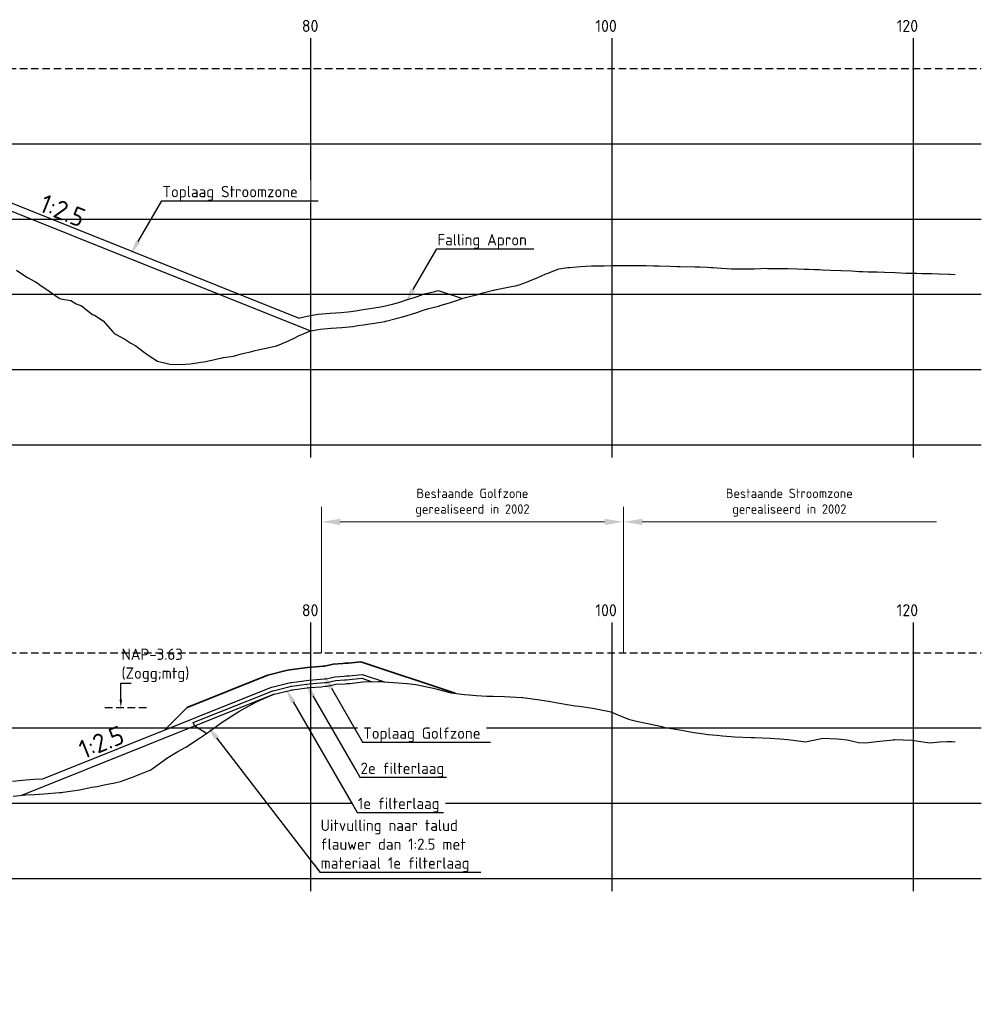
# Model space of a CAD drawing. Header units: metres. Extents: x 52809 to 58512, y 375258 to 377043.
# Tile 9 of 12: x 55707 to 55771, y 376818 to 376884. Entities that reach past the tile are written whole.
import ezdxf
from ezdxf import colors
from ezdxf.entities.mleader import LeaderData, LeaderLine
from ezdxf.math import Vec2, Vec3

# ---------------------------------------------------------------- set-up
doc = ezdxf.new("R2010")
doc.units = ezdxf.units.M
for name, pattern in [('ACAD_ISO08W100', [36, 24, -3, 6, -3]), ('DASHED', [0.75, 0.5, -0.25]), ('DASHED2', [0.375, 0.25, -0.125])]:
    doc.linetypes.add(name, pattern=pattern)
doc.layers.get('DEFPOINTS').update_dxf_attribs({"color": 30})
for name, color, linetype in [('B-WA-OB-LWS-2Hs-G', 140, 'DASHED'), ('B-WA-OB-NAP-G', 160, 'DASHED2'), ('N-WA-OB-ONTWERP- UITVULLING-G', 140, 'Continuous'), ('NAP', 10, 'ACAD_ISO08W100'), ('text', 7, 'Continuous')]:
    doc.layers.add(name, color=color, linetype=linetype)
for name, color, linetype, lineweight in [('B-WA-OB-ONTWERP-G', 92, 'Continuous', 25), ('N-CO-AM-T25', 7, 'Continuous', 25), ('N-WA-OB-BODEM-G', 252, 'Continuous', 35), ('N-WA-OB-BREUKSTEEN-G', 5, 'Continuous', 35)]:
    doc.layers.add(name, color=color, linetype=linetype, lineweight=lineweight)
doc.styles.add('NLCS-ISO', font='NLCS-ISO.ttf')
doc.styles.get("Standard").update_dxf_attribs({"font": 'NLCS-ISO.ttf'})
doc.dimstyles.new('NLCS-T25-PIJL_l3_h1', dxfattribs={"dimtxt": 2.5, "dimasz": 2.5, "dimexe": 2, "dimexo": 2, "dimgap": 0.7, "dimtad": 1, "dimdec": 3, "dimzin": 0, "dimdsep": 46, "dimtxsty": 'NLCS-ISO', "dimcen": 2.5, "dimdle": 2, "dimclrd": 256, "dimclre": 256, "dimclrt": 256, "dimadec": 1, "dimazin": 0, "dimtfac": 1, "dimtdec": 3, "dimtofl": 0, "dimtmove": 1, "dimatfit": 0, "dimfxl": 2, "dimfxlon": 1, "dimtfillclr": 254, "dimtolj": 1, "dimtzin": 0, "dimlwd": 18, "dimlwe": 18, "dimarcsym": 0})

# ---------------------------------------------------------------- blocks, each defined once
blk = doc.blocks.new('*D11')
at = {"linetype": 'Continuous', "lineweight": 18, "transparency": 16777216}
for p, q in [((55726.943, 376841.655), (55726.943, 376851.34)), ((55746.993, 376841.655), (55746.993, 376851.34)), ((55728.193, 376850.34), (55745.743, 376850.34))]:
    blk.add_line(p, q, dxfattribs=at)
at = {"transparency": 16777216}
for points in [[(55728.193, 376850.548), (55728.193, 376850.131), (55726.943, 376850.34)], [(55745.743, 376850.548), (55745.743, 376850.131), (55746.993, 376850.34)]]:
    blk.add_solid(points, dxfattribs=at)
at = {"layer": 'DEFPOINTS', "color": 0, "transparency": 16777216}
for p in [(55746.993, 376850.34), (55726.943, 376831.655), (55746.993, 376831.655)]:
    blk.add_point(p, dxfattribs=at)
at = {"transparency": 16777216, "insert": (55736.968, 376851.617), "char_height": 0.625, "attachment_point": 5, "style": 'NLCS-ISO'}
blk.add_mtext('\\A1;Bestaande Golfzone \\Pgerealiseerd in 2002', dxfattribs=at)

msp = doc.modelspace()

# ---------------------------------------------------------------- linework, layer by layer
at = {"linetype": 'Continuous', "lineweight": 18}
for p, q in [((55746.9933, 376841.6551), (55746.9933, 376851.3398)), ((55748.2433, 376850.3398), (55767.7593, 376850.3398))]:
    msp.add_line(p, q, dxfattribs=at)
msp.add_solid([(55748.2433, 376850.5481), (55748.2433, 376850.1315), (55746.9933, 376850.3398)])
at = {"layer": 'B-WA-OB-LWS-2Hs-G', "flags": 128}
msp.add_lwpolyline([(55712.578, 376838.0251), (55715.4392, 376838.0251)], dxfattribs=at)
at = {"layer": 'B-WA-OB-NAP-G', "ltscale": 2}
for points in [[(55644.6755, 376880.4468), (55770.7433, 376880.4468)], [(55644.6755, 376841.6551), (55770.7433, 376841.6551)]]:
    msp.add_lwpolyline(points, dxfattribs=at)
at = {"layer": 'B-WA-OB-ONTWERP-G', "flags": 128}
for points in [[(55725.4311, 376863.8691), (55692.4914, 376877.045), (55692.0857, 376877.1603), (55691.7672, 376877.2734), (55691.5275, 376877.3751), (55690.9641, 376877.5676), (55690.1581, 376877.6191), (55690.154, 376877.6189), (55689.462, 376877.6646), (55688.9868, 376877.7026), (55688.7568, 376877.7343), (55688.3933, 376877.7592), (55688.018, 376877.768), (55687.7697, 376877.7946), (55687.3057, 376877.8288), (55686.6231, 376877.8886), (55686.5457, 376877.8928), (55686.3984, 376877.902), (55685.3398, 376877.9679), (55684.8322, 376877.9995), (55684.6218, 376878.009), (55683.3622, 376877.5892)], [(55725.4311, 376863.8691), (55726.1879, 376864.0306), (55726.7371, 376864.1296), (55727.522, 376864.1948), (55727.5299, 376864.1951), (55728.2362, 376864.2457), (55728.7011, 376864.2789), (55728.887, 376864.3015), (55729.207, 376864.3536), (55729.5802, 376864.4144), (55729.8468, 376864.4615), (55730.3187, 376864.5293), (55730.9909, 376864.6352), (55731.6533, 376864.8003), (55732.1394, 376864.9349), (55732.3256, 376864.9926), (55732.6344, 376865.0927), (55733.0351, 376865.2135), (55733.3032, 376865.3092), (55733.789, 376865.4706), (55734.4815, 376865.643), (55734.5302, 376865.6543), (55734.5484, 376865.6597), (55734.6963, 376865.7043), (55736.301, 376865.1695)], [(55706.4309, 376833.1258), (55707.3147, 376833.2092), (55707.8662, 376833.2471), (55708.4443, 376833.2839), (55723.6261, 376839.3566), (55723.6572, 376839.3693), (55724.8067, 376839.6512), (55724.8889, 376839.6729), (55724.9559, 376839.6821), (55726.1098, 376839.8343), (55726.8822, 376839.8968), (55727.1383, 376839.9202), (55727.2663, 376839.9301), (55727.8388, 376840.0525), (55728.4574, 376840.091), (55728.5861, 376840.1122), (55728.7947, 376840.1177), (55729.6555, 376840.2087), (55731.1372, 376839.7148)], [(55719.3141, 376836.2975), (55718.5332, 376836.7809), (55718.4404, 376837.013), (55723.7197, 376839.1248), (55723.7345, 376839.1308), (55724.8685, 376839.4089), (55724.9381, 376839.4273), (55724.9892, 376839.4344), (55726.1363, 376839.5856), (55726.9037, 376839.6477), (55727.1594, 376839.671), (55727.3022, 376839.6821), (55727.8729, 376839.8041), (55728.4855, 376839.8423), (55728.6098, 376839.8627), (55728.8112, 376839.8681), (55729.6279, 376839.9543), (55730.3087, 376839.7274)]]:
    msp.add_lwpolyline(points, dxfattribs=at)
at = {"layer": 'N-WA-OB-BODEM-G', "linetype": 'Continuous', "lineweight": -3, "ltscale": 0.5}
for points in [[(55706.7065, 376867.0513), (55707.0529, 376866.8148), (55707.4265, 376866.5659), (55707.9778, 376866.2676), (55708.1465, 376866.1697), (55708.2609, 376866.0795), (55708.8666, 376865.6519), (55709.4689, 376865.2435), (55709.5866, 376865.1627), (55709.7603, 376865.1303), (55710.3066, 376865.0468), (55710.6769, 376864.8257), (55711.0267, 376864.6748), (55711.5428, 376864.2656), (55711.7467, 376864.1165), (55711.8849, 376864.0597), (55712.4667, 376863.6853), (55713.0929, 376862.952), (55713.1868, 376862.8599), (55713.3253, 376862.7683), (55713.9068, 376862.4653), (55714.3009, 376862.1998), (55714.6269, 376862.0287), (55715.1078, 376861.6561), (55715.3469, 376861.4789), (55715.5089, 376861.3611), (55716.0669, 376861.0107), (55716.7169, 376860.8463), (55716.787, 376860.8239), (55716.8903, 376860.8182), (55717.507, 376860.7772), (55717.9249, 376860.8133), (55718.227, 376860.8268), (55718.6728, 376860.9026), (55718.9471, 376860.9399), (55719.1329, 376860.9756), (55719.6671, 376861.0736), (55720.3409, 376861.2253), (55720.3871, 376861.2349), (55720.4553, 376861.2473), (55721.1072, 376861.3468), (55721.5489, 376861.4634), (55721.8272, 376861.5322), (55722.2378, 376861.6338), (55722.5473, 376861.712), (55722.757, 376861.7593), (55723.2673, 376861.8784), (55723.965, 376862.0316), (55723.9873, 376862.0398), (55724.0203, 376862.0524), (55724.7074, 376862.3383), (55725.173, 376862.5644), (55725.4274, 376862.7005), (55725.8028, 376862.8493), (55726.1474, 376862.9994), (55726.381, 376863.0493), (55726.8675, 376863.137), (55727.5853, 376863.1966), (55727.5875, 376863.1967), (55727.589, 376863.1968), (55728.3075, 376863.2482), (55728.797, 376863.2832), (55729.0276, 376863.3112), (55729.3678, 376863.3666), (55729.7476, 376863.4285), (55730.005, 376863.474), (55730.4676, 376863.5405), (55731.1503, 376863.648), (55731.1877, 376863.6537), (55731.213, 376863.66), (55731.9077, 376863.8331), (55732.421, 376863.9753), (55732.6278, 376864.0394), (55732.9328, 376864.1382), (55733.3478, 376864.2633), (55733.629, 376864.3637), (55734.0678, 376864.5095), (55734.7153, 376864.6706), (55734.7879, 376864.6875), (55734.837, 376864.7023), (55735.5079, 376864.9046), (55736.045, 376865.0889), (55736.2279, 376865.1486), (55736.4978, 376865.2255), (55736.948, 376865.3412), (55737.253, 376865.4196), (55737.668, 376865.5399), (55738.2803, 376865.7005), (55738.388, 376865.7317), (55738.4611, 376865.7479), (55739.1081, 376865.8854), (55739.6691, 376865.9813), (55739.8281, 376866.0124), (55740.0628, 376866.0811), (55740.5482, 376866.2451), (55740.8771, 376866.3791), (55741.2682, 376866.5351), (55741.8453, 376866.7975), (55741.9882, 376866.8584), (55742.0851, 376866.8957), (55742.7083, 376867.1303), (55743.2931, 376867.2206), (55743.4283, 376867.237), (55743.6278, 376867.2473), (55744.1483, 376867.286), (55744.5011, 376867.3072), (55744.8684, 376867.3324), (55745.4103, 376867.3395), (55745.5884, 376867.3419), (55745.7091, 376867.3451), (55746.3084, 376867.3613), (55746.9171, 376867.3523), (55747.0285, 376867.3507), (55747.1928, 376867.3505), (55747.7485, 376867.3501), (55748.1251, 376867.355), (55748.4686, 376867.3595), (55748.9753, 376867.345), (55749.1886, 376867.3389), (55749.3331, 376867.3348), (55750.0855, 376867.307), (55750.5411, 376867.2902), (55750.7578, 376867.2858), (55751.7491, 376867.2712), (55752.0687, 376867.2639), (55752.5403, 376867.2465), (55752.7888, 376867.2331), (55752.9571, 376867.2241), (55753.5088, 376867.1899), (55754.1652, 376867.1492), (55754.2288, 376867.1458), (55754.3228, 376867.146), (55754.9489, 376867.1436), (55755.3732, 376867.142), (55755.6689, 376867.1483), (55756.1053, 376867.1635), (55756.389, 376867.1782), (55756.5812, 376867.1721), (55757.109, 376867.1555), (55757.7892, 376867.1529), (55757.829, 376867.1518), (55757.8878, 376867.1517), (55758.5491, 376867.1364), (55758.9972, 376867.1197), (55759.2691, 376867.1096), (55759.6703, 376867.0947), (55759.9891, 376867.0864), (55760.2052, 376867.0778), (55760.7092, 376867.0578), (55761.4132, 376867.02), (55761.4292, 376867.0192), (55761.4528, 376867.0185), (55762.1492, 376867.0004), (55762.6212, 376866.9685), (55762.8693, 376866.9518), (55763.2353, 376866.9423), (55763.5893, 376866.9351), (55763.8292, 376866.9302), (55764.3094, 376866.9204), (55765.0178, 376866.8864), (55765.0294, 376866.8859), (55765.0372, 376866.8856), (55765.7494, 376866.8535), (55766.2452, 376866.8449), (55766.4695, 376866.8447), (55766.8003, 376866.8398), (55767.1895, 376866.8297), (55767.4532, 376866.8229), (55767.9095, 376866.8035), (55768.5828, 376866.7936), (55768.6296, 376866.7919), (55768.6612, 376866.7902), (55769.0093, 376866.7667)], [(55706.4763, 376832.1279), (55707.3554, 376832.2108), (55707.8992, 376832.2482), (55708.5308, 376832.2884), (55709.552, 376832.362), (55709.7063, 376832.3716), (55709.8018, 376832.384), (55710.8818, 376832.5589), (55711.7044, 376832.7201), (55712.0572, 376832.7799), (55712.6276, 376832.8961), (55713.2327, 376833.0115), (55713.607, 376833.1115), (55714.4081, 376833.3888), (55715.5096, 376833.8262), (55715.5836, 376833.8575), (55715.7033, 376833.9459), (55716.7591, 376834.6875), (55717.4122, 376835.0907), (55717.9345, 376835.3802), (55718.7789, 376835.9416), (55719.11, 376836.1617), (55719.3148, 376836.2979), (55720.2854, 376837.0045), (55721.2173, 376837.6036), (55721.4609, 376837.7448), (55721.8546, 376837.963), (55722.6363, 376838.3912), (55723.1199, 376838.6109), (55723.8118, 376838.8924), (55724.9302, 376839.1667), (55724.9873, 376839.1818), (55725.0225, 376839.1866), (55726.1627, 376839.337), (55726.9251, 376839.3986), (55727.1804, 376839.4219), (55727.3382, 376839.4342), (55727.907, 376839.5557), (55728.5136, 376839.5935), (55728.6336, 376839.6133), (55728.8277, 376839.6184), (55729.6891, 376839.7094), (55730.7303, 376839.7397), (55730.8645, 376839.7351), (55731.0815, 376839.7185), (55732.04, 376839.6544), (55732.6329, 376839.6098), (55733.2155, 376839.5414), (55734.1572, 376839.3427), (55734.3909, 376839.295), (55734.5355, 376839.2556), (55735.5664, 376838.9909), (55736.4381, 376838.8858), (55736.7418, 376838.8587), (55737.2329, 376838.8233), (55737.9173, 376838.7762), (55738.3407, 376838.7651), (55739.0927, 376838.7572), (55740.2433, 376838.6766), (55740.2682, 376838.675), (55740.3085, 376838.6693), (55741.4437, 376838.5272), (55742.1459, 376838.4035), (55742.6191, 376838.3301), (55743.3842, 376838.1919), (55743.7946, 376838.1324), (55744.0485, 376838.1), (55744.97, 376837.9821), (55745.951, 376837.7816), (55746.1455, 376837.7265), (55746.4598, 376837.5946), (55747.3209, 376837.2447), (55747.8536, 376837.1098), (55748.4964, 376836.974), (55749.5355, 376836.7457), (55749.6719, 376836.7131), (55749.7562, 376836.6979), (55750.8473, 376836.5191), (55751.6588, 376836.3653), (55752.0228, 376836.3021), (55752.6111, 376836.23), (55753.1982, 376836.1694), (55753.5614, 376836.132), (55754.3737, 376836.061), (55755.464, 376836.0307), (55755.5491, 376836.0252), (55755.6868, 376836.0164), (55756.7246, 376835.9763), (55757.3666, 376835.9297), (55757.9001, 376835.8882), (55758.7624, 376835.7843), (55759.0755, 376835.7263), (55759.2692, 376835.7761), (55760.251, 376835.9716), (55761.1718, 376835.9356), (55761.4264, 376835.9123), (55761.8381, 376835.8605), (55762.6019, 376835.6975), (55763.0744, 376835.6811), (55763.7773, 376835.7564), (55764.9137, 376835.8781), (55764.9528, 376835.8827), (55764.977, 376835.8845), (55766.1283, 376835.8369), (55766.8796, 376835.7356), (55767.3037, 376835.6739), (55767.9894, 376835.7434), (55768.4792, 376835.766), (55768.7822, 376835.7696), (55769.0093, 376835.7306)]]:
    msp.add_lwpolyline(points, dxfattribs=at)
at = {"layer": 'N-WA-OB-BREUKSTEEN-G', "color": 160, "linetype": 'Continuous', "lineweight": 35, "ltscale": 2, "flags": 128}
msp.add_lwpolyline([(55735.8175, 376838.9606), (55729.5673, 376841.044), (55728.7393, 376840.9566), (55728.5064, 376840.9503), (55728.3629, 376840.9267), (55727.7243, 376840.8869), (55727.1455, 376840.7632), (55727.0676, 376840.7572), (55726.8102, 376840.7337), (55726.021, 376840.6699), (55724.8439, 376840.5146), (55724.7238, 376840.4982), (55724.5991, 376840.4652), (55723.3974, 376840.1704), (55723.3117, 376840.1356), (55718.0356, 376838.0251), (55716.5277, 376836.5172)], dxfattribs=at)
at = {"layer": 'N-WA-OB-ONTWERP- UITVULLING-G', "flags": 128}
for points in [[(55694.8026, 376875.582), (55726.2202, 376863.015)], [(55723.8118, 376838.8924), (55707.0315, 376832.1802)]]:
    msp.add_lwpolyline(points, dxfattribs=at)
at = {"layer": 'NAP', "color": 8, "linetype": 'ByBlock'}
for p, q in [((55726.2433, 376854.6033), (55726.2433, 376882.4468)), ((55746.2433, 376854.6033), (55746.2433, 376882.4468)), ((55766.2433, 376854.6033), (55766.2433, 376882.4468)), ((55726.2433, 376825.8116), (55726.2433, 376843.6551)), ((55746.2433, 376825.8116), (55746.2433, 376843.6551)), ((55766.2433, 376825.8116), (55766.2433, 376843.6551))]:
    msp.add_line(p, q, dxfattribs=at)
for points in [[(55644.6755, 376875.4468), (55770.7433, 376875.4468)], [(55644.6755, 376870.4468), (55770.7433, 376870.4468)], [(55644.6755, 376865.4468), (55770.7433, 376865.4468)], [(55644.6755, 376860.4468), (55770.7433, 376860.4468)], [(55644.6755, 376855.4468), (55770.7433, 376855.4468)], [(55644.6755, 376836.6551), (55770.7433, 376836.6551)], [(55644.6755, 376831.6551), (55770.7433, 376831.6551)], [(55644.6755, 376826.6551), (55770.7433, 376826.6551)]]:
    msp.add_lwpolyline(points, dxfattribs=at)

# ---------------------------------------------------------------- texts
at = {"insert": (55758.0013, 376851.6169), "char_height": 0.625, "attachment_point": 5, "style": 'NLCS-ISO'}
msp.add_mtext('\\A1;Bestaande Stroomzone \\Pgerealiseerd in 2002', dxfattribs=at)
at = {"layer": 'N-CO-AM-T25', "char_height": 1.25, "attachment_point": 1, "style": 'NLCS-ISO'}
for insert, rotation in [((55708.6062, 376872.1432), 338.198591), ((55710.7071, 376835.7331), 21.801409)]:
    msp.add_mtext_dynamic_manual_height_columns('1:2.5', width=7.117607, gutter_width=1.25, heights=[0], dxfattribs=dict(at, insert=insert, rotation=rotation))
at = {"layer": 'text', "color": 8}
for s, p in [('80', (55725.6469, 376882.8652)), ('100', (55745.1233, 376882.8652)), ('120', (55765.1233, 376882.8652)), ('80', (55725.6469, 376844.0734)), ('100', (55745.1233, 376844.0734)), ('120', (55765.1233, 376844.0734))]:
    msp.add_text(s, height=0.8, dxfattribs=at).set_placement(p)

# ---------------------------------------------------------------- dimensions: what is measured, and where the dimension line sits
dim = msp.add_linear_dim(base=(55746.9933, 376850.3398), p1=(55726.9427, 376831.6551), p2=(55746.9933, 376831.6551), text='Bestaande Golfzone \\Pgerealiseerd in 2002', dimstyle='NLCS-T25-PIJL_l3_h1', override={"dimscale": 0.5, "dimtxt": 1.25, "dimasz": 2.5, "dimexe": 2, "dimexo": 20, "dimfxl": 100, "dimtfillclr": 256})
dim.commit()
dim.dimension.update_dxf_attribs({"geometry": '*D11', "text_midpoint": (55736.968, 376851.6169)})

# ---------------------------------------------------------------- leaders
at = {"layer": 'N-CO-AM-T25'}
ml = msp.add_multileader_mtext('Standard', dxfattribs=at)
ml.set_content('NAP-3.63 (Zogg;mtg)', color=256, style='NLCS-ISO')
ml.set_leader_properties()
ml.build(insert=Vec2(0, 0))
ml.multileader.update_dxf_attribs({"text_left_attachment_type": 5, "dogleg_length": 0.36, "arrow_head_size": 0.5, "scale": 0.1})
ctx = ml.context
ctx.base_point, ctx.scale, ctx.char_height, ctx.arrow_head_size, ctx.landing_gap_size, ctx.plane_origin = Vec3(55713.6662, 376839.6247), 0.1, 0.75, 0.5, 0.009, Vec3(55713.6302, 376838.0251)
ctx.left_attachment = 5
notes = []
notes.append((ctx, [(0, (1, 1, 0), (55713.6302, 376839.6247), (1, 0), 0.036, [(0, [(55713.6302, 376838.0251)], 0, [])])]))
ctx.mtext.insert, ctx.mtext.width, ctx.mtext.flow_direction = Vec3(55713.6752, 376841.9247), 6.406704, 5
for ctx, leaders in notes:
    for number, flags, end, landing, length, lines in leaders:
        leader = LeaderData()
        leader.index, (leader.has_last_leader_line, leader.has_dogleg_vector, leader.attachment_direction) = number, flags
        leader.last_leader_point, leader.dogleg_vector, leader.dogleg_length = Vec3(end), Vec3(landing), length
        for number, points, colour, breaks in lines:
            line = LeaderLine()
            line.index, line.vertices, line.color, line.breaks = number, Vec3.list(points), colors.encode_raw_color(colour), breaks
            leader.lines.append(line)
        ctx.leaders.append(leader)

# ---------------------------------------------------------------- next in the draw order: leaders
ml = msp.add_multileader_mtext('Standard')
ml.set_content('Toplaag Stroomzone ', color=256, style='NLCS-ISO')
ml.set_leader_properties()
ml.build(insert=Vec2(0, 0))
ml.multileader.update_dxf_attribs({"text_left_attachment_type": 5, "text_right_attachment_type": 5, "dogleg_length": 0.36, "arrow_head_size": 1, "scale": 0.1})
ctx = ml.context
ctx.base_point, ctx.scale, ctx.char_height, ctx.arrow_head_size, ctx.landing_gap_size, ctx.plane_origin = Vec3(55716.3881, 376871.6639), 0.1, 0.75, 1, 0.009, Vec3(55711.9864, 376877.6031)
ctx.left_attachment, ctx.right_attachment = 5, 5
notes = []
notes.append((ctx, [(0, (1, 1, 0), (55716.3521, 376871.6639), (1, 0), 0.036, [(0, [(55714.2794, 376868.0859)], 0, [])])]))
ctx.mtext.insert, ctx.mtext.flow_direction = Vec3(55716.3971, 376872.6389), 5
ctx.mtext.has_bg_fill, ctx.mtext.bg_color, ctx.mtext.bg_scale_factor, ctx.mtext.bg_transparency, ctx.mtext.use_window_bg_color = 1, -1027028792, 1.5, 0, 1
ml = msp.add_multileader_mtext('Standard')
ml.set_content('Falling Apron', color=256, style='NLCS-ISO')
ml.set_leader_properties()
ml.build(insert=Vec2(0, 0))
ml.multileader.update_dxf_attribs({"text_left_attachment_type": 5, "text_right_attachment_type": 5, "dogleg_length": 0.36, "arrow_head_size": 1, "scale": 0.1})
ctx = ml.context
ctx.base_point, ctx.scale, ctx.char_height, ctx.arrow_head_size, ctx.landing_gap_size, ctx.plane_origin = Vec3(55734.6314, 376868.4711), 0.1, 0.75, 1, 0.009, Vec3(55730.2297, 376874.4103)
ctx.left_attachment, ctx.right_attachment = 5, 5
notes.append((ctx, [(0, (1, 1, 0), (55734.5954, 376868.4711), (1, 0), 0.036, [(0, [(55732.5227, 376864.8931)], 0, [])])]))
ctx.mtext.insert, ctx.mtext.flow_direction = Vec3(55734.6404, 376869.4461), 5
ctx.mtext.has_bg_fill, ctx.mtext.bg_color, ctx.mtext.bg_scale_factor, ctx.mtext.bg_transparency, ctx.mtext.use_window_bg_color = 1, -1027028792, 1.5, 0, 1
ml = msp.add_multileader_mtext('Standard')
ml.set_content('Toplaag Golfzone', color=256, style='NLCS-ISO')
ml.set_leader_properties()
ml.build(insert=Vec2(0, 0))
ml.multileader.update_dxf_attribs({"text_left_attachment_type": 5, "text_right_attachment_type": 5, "dogleg_length": 0.36, "arrow_head_size": 1, "scale": 0.1})
ctx = ml.context
ctx.base_point, ctx.scale, ctx.char_height, ctx.arrow_head_size, ctx.landing_gap_size, ctx.plane_origin = Vec3(55729.7135, 376835.7128), 0.1, 0.75, 1, 0.009, Vec3(55751.6832, 376841.652)
ctx.left_attachment, ctx.right_attachment = 5, 5
notes.append((ctx, [(1, (1, 1, 0), (55729.6775, 376835.7128), (1, 0), 0.036, [(0, [(55727.1028, 376840.1701)], 0, [])])]))
ctx.mtext.insert, ctx.mtext.flow_direction = Vec3(55729.7225, 376836.6878), 5
ctx.mtext.has_bg_fill, ctx.mtext.bg_color, ctx.mtext.bg_scale_factor, ctx.mtext.bg_transparency, ctx.mtext.use_window_bg_color = 1, -1027028792, 1.5, 0, 1
for ctx, leaders in notes:
    for number, flags, end, landing, length, lines in leaders:
        leader = LeaderData()
        leader.index, (leader.has_last_leader_line, leader.has_dogleg_vector, leader.attachment_direction) = number, flags
        leader.last_leader_point, leader.dogleg_vector, leader.dogleg_length = Vec3(end), Vec3(landing), length
        for number, points, colour, breaks in lines:
            line = LeaderLine()
            line.index, line.vertices, line.color, line.breaks = number, Vec3.list(points), colors.encode_raw_color(colour), breaks
            leader.lines.append(line)
        ctx.leaders.append(leader)

# ---------------------------------------------------------------- next in the draw order: leaders
ml = msp.add_multileader_mtext('Standard')
ml.set_content('2e filterlaag', color=256, style='NLCS-ISO')
ml.set_leader_properties()
ml.build(insert=Vec2(0, 0))
ml.multileader.update_dxf_attribs({"text_left_attachment_type": 5, "text_right_attachment_type": 5, "dogleg_length": 0.36, "arrow_head_size": 1, "scale": 0.1})
ctx = ml.context
ctx.base_point, ctx.scale, ctx.char_height, ctx.arrow_head_size, ctx.landing_gap_size, ctx.plane_origin = Vec3(55729.5341, 376833.3807), 0.1, 0.75, 1, 0.009, Vec3(55751.5038, 376839.3199)
ctx.left_attachment, ctx.right_attachment = 5, 5
notes = []
notes.append((ctx, [(1, (1, 1, 0), (55729.4981, 376833.3807), (1, 0), 0.036, [(0, [(55725.8759, 376839.6545)], 0, [])])]))
ctx.mtext.insert, ctx.mtext.flow_direction = Vec3(55729.5431, 376834.3557), 5
ctx.mtext.has_bg_fill, ctx.mtext.bg_color, ctx.mtext.bg_scale_factor, ctx.mtext.bg_transparency, ctx.mtext.use_window_bg_color = 1, -1027028792, 1.5, 0, 1
for ctx, leaders in notes:
    for number, flags, end, landing, length, lines in leaders:
        leader = LeaderData()
        leader.index, (leader.has_last_leader_line, leader.has_dogleg_vector, leader.attachment_direction) = number, flags
        leader.last_leader_point, leader.dogleg_vector, leader.dogleg_length = Vec3(end), Vec3(landing), length
        for number, points, colour, breaks in lines:
            line = LeaderLine()
            line.index, line.vertices, line.color, line.breaks = number, Vec3.list(points), colors.encode_raw_color(colour), breaks
            leader.lines.append(line)
        ctx.leaders.append(leader)

# ---------------------------------------------------------------- next in the draw order: leaders
ml = msp.add_multileader_mtext('Standard')
ml.set_content('1e filterlaag', color=256, style='NLCS-ISO')
ml.set_leader_properties()
ml.build(insert=Vec2(0, 0))
ml.multileader.update_dxf_attribs({"text_left_attachment_type": 5, "text_right_attachment_type": 5, "dogleg_length": 0.36, "arrow_head_size": 1, "scale": 0.1})
ctx = ml.context
ctx.base_point, ctx.scale, ctx.char_height, ctx.arrow_head_size, ctx.landing_gap_size, ctx.plane_origin = Vec3(55729.3546, 376831.0486), 0.1, 0.75, 1, 0.009, Vec3(55751.3243, 376836.9878)
ctx.left_attachment, ctx.right_attachment = 5, 5
notes = []
notes.append((ctx, [(1, (1, 1, 0), (55729.3186, 376831.0486), (1, 0), 0.036, [(0, [(55724.5791, 376839.2576)], 0, [])])]))
ctx.mtext.insert, ctx.mtext.flow_direction = Vec3(55729.3636, 376832.0236), 5
ctx.mtext.has_bg_fill, ctx.mtext.bg_color, ctx.mtext.bg_scale_factor, ctx.mtext.bg_transparency, ctx.mtext.use_window_bg_color = 1, -1027028792, 1.5, 0, 1
for ctx, leaders in notes:
    for number, flags, end, landing, length, lines in leaders:
        leader = LeaderData()
        leader.index, (leader.has_last_leader_line, leader.has_dogleg_vector, leader.attachment_direction) = number, flags
        leader.last_leader_point, leader.dogleg_vector, leader.dogleg_length = Vec3(end), Vec3(landing), length
        for number, points, colour, breaks in lines:
            line = LeaderLine()
            line.index, line.vertices, line.color, line.breaks = number, Vec3.list(points), colors.encode_raw_color(colour), breaks
            leader.lines.append(line)
        ctx.leaders.append(leader)

# ---------------------------------------------------------------- next in the draw order: leaders
ml = msp.add_multileader_mtext('Standard')
ml.set_content('Uitvulling naar talud \\Pflauwer dan 1:2.5 met \\Pmateriaal 1e filterlaag', color=256, style='NLCS-ISO')
ml.set_leader_properties()
ml.build(insert=Vec2(0, 0))
ml.multileader.update_dxf_attribs({"text_left_attachment_type": 5, "text_right_attachment_type": 5, "dogleg_length": 0.36, "arrow_head_size": 1, "scale": 0.1})
ctx = ml.context
ctx.base_point, ctx.scale, ctx.char_height, ctx.arrow_head_size, ctx.landing_gap_size, ctx.plane_origin = Vec3(55726.8849, 376827.0927), 0.1, 0.75, 1, 0.009, Vec3(55710.9856, 376833.1286)
ctx.left_attachment, ctx.right_attachment = 5, 5
notes = []
notes.append((ctx, [(0, (1, 1, 0), (55726.8489, 376827.0927), (1, 0), 0.036, [(0, [(55719.3711, 376836.7974)], 0, [])])]))
ctx.mtext.insert, ctx.mtext.flow_direction = Vec3(55726.8939, 376830.5677), 5
ctx.mtext.has_bg_fill, ctx.mtext.bg_color, ctx.mtext.bg_scale_factor, ctx.mtext.bg_transparency, ctx.mtext.use_window_bg_color = 1, -1027028792, 1.5, 0, 1
for ctx, leaders in notes:
    for number, flags, end, landing, length, lines in leaders:
        leader = LeaderData()
        leader.index, (leader.has_last_leader_line, leader.has_dogleg_vector, leader.attachment_direction) = number, flags
        leader.last_leader_point, leader.dogleg_vector, leader.dogleg_length = Vec3(end), Vec3(landing), length
        for number, points, colour, breaks in lines:
            line = LeaderLine()
            line.index, line.vertices, line.color, line.breaks = number, Vec3.list(points), colors.encode_raw_color(colour), breaks
            leader.lines.append(line)
        ctx.leaders.append(leader)

doc.saveas('drawing.dxf')
